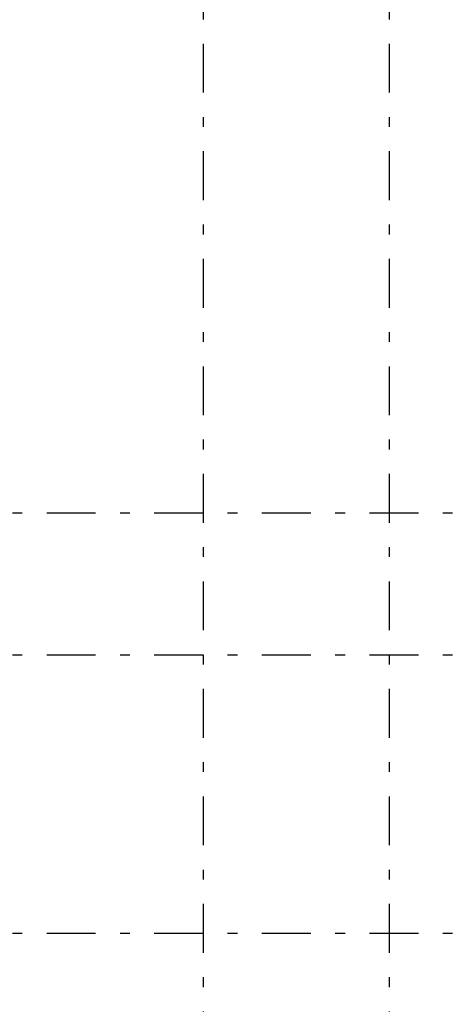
# Model space of a CAD drawing. Extents: x 2 to 87, y -108 to 11.
# Tile 21 of 210: x 16.05 to 20.43, y -86.43 to -76.36. Entities that reach past the tile are written whole.
import ezdxf

# ---------------------------------------------------------------- set-up
doc = ezdxf.new("R2010")
doc.units = 0
doc.header["$MEASUREMENT"] = 0
doc.linetypes.add('DASHDOT', pattern=[1, 0.5, -0.25, 0, -0.25])
doc.layers.add('5', color=7, linetype='CONTINUOUS')

msp = doc.modelspace()

# ---------------------------------------------------------------- linework, layer by layer
at = {"layer": '5', "color": 7, "linetype": 'DASHDOT'}
for p, q in [((17.9276, -7.3075), (17.9276, -96.5075)), ((19.8276, -7.3075), (19.8276, -96.5075)), ((7.5276, -81.4075), (52.6276, -81.4075)), ((7.5276, -82.8575), (52.6276, -82.8575)), ((7.5276, -85.7075), (52.6276, -85.7075))]:
    msp.add_line(p, q, dxfattribs=at)

doc.saveas('drawing.dxf')
